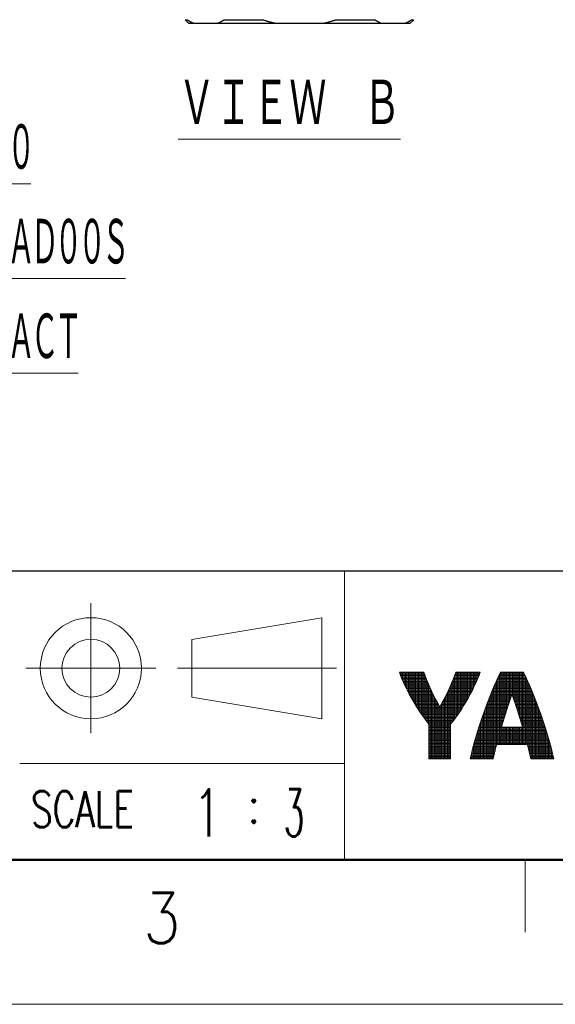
# Model space of a CAD drawing. Header units: millimetres. Extents: x 0 to 1300, y 0 to 891.
# Tile 2 of 132: x 375 to 486, y 0 to 204. Entities that reach past the tile are written whole.
import ezdxf

# ---------------------------------------------------------------- set-up
doc = ezdxf.new("R2010")
doc.units = ezdxf.units.MM
doc.header["$LTSCALE"] = 0.545669
doc.layers.add('NoLayerName_001', color=7, linetype='Continuous')
doc.styles.get("Standard").update_dxf_attribs({"font": 'txt', "bigfont": 'extfont2'})

# ---------------------------------------------------------------- blocks, each defined once
blk = doc.blocks.new('*X149')
at = {"color": 2, "linetype": 'Continuous', "lineweight": 13}
for p, q in [((0, 5.967), (1.699, 5.967)), ((0.012, 5.936), (0.012, 6.001)), ((0.038, 5.867), (1.734, 5.867)), ((0.076, 5.767), (1.769, 5.767)), ((0.112, 5.679), (0.112, 6.001)), ((0.116, 5.667), (1.806, 5.667)), ((0.157, 5.567), (1.844, 5.567)), ((0.2, 5.467), (1.883, 5.467)), ((0.212, 5.441), (0.212, 6.001)), ((0.312, 5.218), (0.312, 6.001)), ((0.412, 5.005), (0.412, 6.001)), ((0.512, 4.803), (0.512, 6.001)), ((0.612, 4.609), (0.612, 6.001)), ((0.712, 4.421), (0.712, 6.001)), ((0.812, 4.239), (0.812, 6.001)), ((0.912, 4.065), (0.912, 6.001)), ((1.012, 3.893), (1.012, 6.001)), ((1.112, 3.728), (1.112, 6.001)), ((1.212, 3.565), (1.212, 6.001)), ((1.312, 3.41), (1.312, 6.001)), ((1.412, 3.255), (1.412, 6.001)), ((1.512, 3.109), (1.512, 6.001)), ((1.612, 2.964), (1.612, 6.001)), ((1.712, 2.824), (1.712, 5.931)), ((1.812, 2.69), (1.812, 5.653)), ((3.692, 5.467), (5.374, 5.467)), ((3.712, 2.622), (3.712, 5.517)), ((3.731, 5.567), (5.417, 5.567)), ((3.769, 5.667), (5.458, 5.667)), ((3.806, 5.767), (5.499, 5.767)), ((3.812, 2.754), (3.812, 5.784)), ((3.841, 5.867), (5.537, 5.867)), ((3.876, 5.967), (5.575, 5.967)), ((3.912, 2.893), (3.912, 6.001)), ((4.012, 3.034), (4.012, 6.001)), ((4.112, 3.18), (4.112, 6.001)), ((4.212, 3.331), (4.212, 6.001)), ((4.312, 3.485), (4.312, 6.001)), ((4.412, 3.643), (4.412, 6.001)), ((4.512, 3.809), (4.512, 6.001)), ((4.612, 3.976), (4.612, 6.001)), ((4.712, 4.149), (4.712, 6.001)), ((4.812, 4.329), (4.812, 6.001)), ((4.912, 4.512), (4.912, 6.001)), ((5.012, 4.703), (5.012, 6.001)), ((5.112, 4.902), (5.112, 6.001)), ((5.212, 5.108), (5.212, 6.001)), ((5.312, 5.324), (5.312, 6.001)), ((5.412, 5.554), (5.412, 6.001)), ((5.512, 5.801), (5.512, 6.001)), ((0.244, 5.367), (1.923, 5.367)), ((0.289, 5.267), (1.964, 5.267)), ((0.335, 5.167), (2.006, 5.167)), ((0.382, 5.067), (2.05, 5.067)), ((0.431, 4.967), (2.093, 4.967)), ((0.48, 4.867), (2.139, 4.867)), ((1.912, 2.558), (1.912, 5.395)), ((2.012, 2.433), (2.012, 5.155)), ((2.112, 0), (2.112, 4.927)), ((3.412, 0), (3.412, 4.816)), ((3.435, 4.867), (5.095, 4.867)), ((3.481, 4.967), (5.144, 4.967)), ((3.512, 0), (3.512, 5.037)), ((3.525, 5.067), (5.193, 5.067)), ((3.568, 5.167), (5.239, 5.167)), ((3.611, 5.267), (5.286, 5.267)), ((3.612, 2.494), (3.612, 5.269)), ((3.652, 5.367), (5.331, 5.367)), ((0.529, 4.767), (2.185, 4.767)), ((0.582, 4.667), (2.232, 4.667)), ((0.634, 4.567), (2.281, 4.567)), ((0.687, 4.467), (2.33, 4.467)), ((0.742, 4.367), (2.38, 4.367)), ((0.796, 4.267), (2.432, 4.267)), ((0.853, 4.167), (2.483, 4.167)), ((2.212, 0), (2.212, 4.71)), ((2.312, 0), (2.312, 4.504)), ((2.412, 0), (2.412, 4.306)), ((2.512, 0), (2.512, 4.113)), ((3.091, 4.167), (4.722, 4.167)), ((3.112, 0), (3.112, 4.207)), ((3.143, 4.267), (4.778, 4.267)), ((3.194, 4.367), (4.833, 4.367)), ((3.212, 0), (3.212, 4.401)), ((3.245, 4.467), (4.888, 4.467)), ((3.294, 4.567), (4.941, 4.567)), ((3.312, 0), (3.312, 4.605)), ((3.342, 4.667), (4.993, 4.667)), ((3.389, 4.767), (5.045, 4.767)), ((0.91, 4.067), (2.537, 4.067)), ((0.968, 3.967), (2.591, 3.967)), ((1.027, 3.867), (2.645, 3.867)), ((1.088, 3.767), (2.702, 3.767)), ((1.148, 3.667), (2.759, 3.667)), ((1.211, 3.567), (4.364, 3.567)), ((1.274, 3.467), (4.3, 3.467)), ((2.612, 0), (2.612, 3.929)), ((2.712, 0), (2.712, 3.75)), ((2.812, 0), (2.812, 3.66)), ((2.816, 3.667), (4.426, 3.667)), ((2.873, 3.767), (4.487, 3.767)), ((2.912, 0), (2.912, 3.836)), ((2.929, 3.867), (4.547, 3.867)), ((2.984, 3.967), (4.607, 3.967)), ((3.012, 0), (3.012, 4.019)), ((3.038, 4.067), (4.664, 4.067)), ((1.339, 3.367), (4.235, 3.367)), ((1.404, 3.267), (4.171, 3.267)), ((1.472, 3.167), (4.103, 3.167)), ((1.54, 3.067), (4.035, 3.067)), ((1.609, 2.967), (3.965, 2.967)), ((1.681, 2.867), (3.894, 2.867)), ((1.753, 2.767), (3.822, 2.767)), ((1.829, 2.667), (3.746, 2.667)), ((1.905, 2.567), (3.67, 2.567)), ((1.984, 2.467), (3.59, 2.467)), ((2.037, 2.367), (3.537, 2.367)), ((2.037, 2.267), (3.537, 2.267)), ((2.037, 2.167), (3.537, 2.167)), ((2.037, 2.067), (3.537, 2.067)), ((2.037, 1.967), (3.537, 1.967)), ((2.037, 1.867), (3.537, 1.867)), ((2.037, 1.767), (3.537, 1.767)), ((2.037, 1.667), (3.537, 1.667)), ((2.037, 1.567), (3.537, 1.567)), ((2.037, 1.467), (3.537, 1.467)), ((2.037, 1.367), (3.537, 1.367)), ((2.037, 1.267), (3.537, 1.267)), ((2.037, 1.167), (3.537, 1.167)), ((2.037, 1.067), (3.537, 1.067)), ((2.037, 0.967), (3.537, 0.967)), ((2.037, 0.867), (3.537, 0.867)), ((2.037, 0.767), (3.537, 0.767)), ((2.037, 0.667), (3.537, 0.667)), ((2.037, 0.567), (3.537, 0.567)), ((2.037, 0.467), (3.537, 0.467)), ((2.037, 0.367), (3.537, 0.367)), ((2.037, 0.267), (3.537, 0.267)), ((2.037, 0.167), (3.537, 0.167)), ((2.037, 0.067), (3.537, 0.067))]:
    blk.add_line(p, q, dxfattribs=at)
blk = doc.blocks.new('*X154')
at = {"color": 2, "linetype": 'Continuous', "lineweight": 13}
for p, q in [((1.831, 5.466), (3.937, 5.466)), ((1.877, 5.566), (3.891, 5.566)), ((1.909, 1), (1.909, 5.634)), ((1.924, 5.666), (3.844, 5.666)), ((1.971, 5.766), (3.797, 5.766)), ((2.009, 1), (2.009, 5.844)), ((2.019, 5.866), (3.749, 5.866)), ((2.068, 5.966), (3.7, 5.966)), ((2.109, 1), (2.109, 6)), ((2.209, 2.39), (2.209, 6)), ((2.309, 2.726), (2.309, 6)), ((2.409, 3.052), (2.409, 6)), ((2.509, 3.369), (2.509, 6)), ((2.609, 3.678), (2.609, 6)), ((2.709, 3.978), (2.709, 6)), ((2.809, 4.269), (2.809, 6)), ((2.909, 4.414), (2.909, 6)), ((3.009, 4.126), (3.009, 6)), ((3.109, 3.83), (3.109, 6)), ((3.209, 3.526), (3.209, 6)), ((3.309, 3.214), (3.309, 6)), ((3.409, 2.892), (3.409, 6)), ((3.509, 2.562), (3.509, 6)), ((3.609, 2.222), (3.609, 6)), ((3.709, 1), (3.709, 5.949)), ((3.809, 1), (3.809, 5.743)), ((3.909, 1), (3.909, 5.527)), ((1.571, 4.866), (4.197, 4.866)), ((1.609, 0.106), (1.609, 4.956)), ((1.613, 4.966), (4.155, 4.966)), ((1.655, 5.066), (4.113, 5.066)), ((1.699, 5.166), (4.069, 5.166)), ((1.709, 0.532), (1.709, 5.189)), ((1.742, 5.266), (4.026, 5.266)), ((1.786, 5.366), (3.982, 5.366)), ((1.809, 0.936), (1.809, 5.417)), ((4.009, 0.738), (4.009, 5.305)), ((4.109, 0.327), (4.109, 5.077)), ((4.209, 0), (4.209, 4.838)), ((1.29, 4.166), (2.773, 4.166)), ((1.309, 0), (1.309, 4.216)), ((1.328, 4.266), (2.808, 4.266)), ((1.368, 4.366), (2.843, 4.366)), ((1.408, 4.466), (2.878, 4.466)), ((1.409, 0), (1.409, 4.468)), ((1.448, 4.566), (4.32, 4.566)), ((1.488, 4.666), (4.28, 4.666)), ((1.509, 0), (1.509, 4.717)), ((1.529, 4.766), (4.239, 4.766)), ((2.89, 4.466), (4.36, 4.466)), ((2.925, 4.366), (4.4, 4.366)), ((2.96, 4.266), (4.44, 4.266)), ((2.995, 4.166), (4.478, 4.166)), ((4.309, 0), (4.309, 4.596)), ((4.409, 0), (4.409, 4.345)), ((1.009, 0), (1.009, 3.412)), ((1.028, 3.466), (2.54, 3.466)), ((1.065, 3.566), (2.572, 3.566)), ((1.101, 3.666), (2.605, 3.666)), ((1.109, 0), (1.109, 3.686)), ((1.138, 3.766), (2.638, 3.766)), ((1.175, 3.866), (2.671, 3.866)), ((1.209, 0), (1.209, 3.954)), ((1.213, 3.966), (2.705, 3.966)), ((1.251, 4.066), (2.739, 4.066)), ((3.029, 4.066), (4.516, 4.066)), ((3.063, 3.966), (4.555, 3.966)), ((3.097, 3.866), (4.593, 3.866)), ((3.13, 3.766), (4.63, 3.766)), ((3.163, 3.666), (4.667, 3.666)), ((3.196, 3.566), (4.703, 3.566)), ((3.228, 3.466), (4.74, 3.466)), ((4.509, 0), (4.509, 4.087)), ((4.609, 0), (4.609, 3.825)), ((4.709, 0), (4.709, 3.552)), ((0.784, 2.766), (2.321, 2.766)), ((0.809, 0), (0.809, 2.839)), ((0.818, 2.866), (2.351, 2.866)), ((0.852, 2.966), (2.382, 2.966)), ((0.886, 3.066), (2.413, 3.066)), ((0.909, 0), (0.909, 3.131)), ((0.921, 3.166), (2.444, 3.166)), ((0.956, 3.266), (2.476, 3.266)), ((0.992, 3.366), (2.508, 3.366)), ((3.26, 3.366), (4.776, 3.366)), ((3.292, 3.266), (4.812, 3.266)), ((3.324, 3.166), (4.847, 3.166)), ((3.355, 3.066), (4.882, 3.066)), ((3.386, 2.966), (4.916, 2.966)), ((3.417, 2.866), (4.95, 2.866)), ((3.447, 2.766), (4.984, 2.766)), ((4.809, 0), (4.809, 3.275)), ((4.909, 0), (4.909, 2.988)), ((0.555, 2.066), (5.213, 2.066)), ((0.587, 2.166), (5.181, 2.166)), ((0.609, 0), (0.609, 2.234)), ((0.619, 2.266), (2.172, 2.266)), ((0.652, 2.366), (2.202, 2.366)), ((0.684, 2.466), (2.231, 2.466)), ((0.709, 0), (0.709, 2.542)), ((0.716, 2.566), (2.261, 2.566)), ((0.75, 2.666), (2.291, 2.666)), ((2.209, 1), (2.209, 2.2)), ((2.309, 1), (2.309, 2.2)), ((2.409, 1), (2.409, 2.2)), ((2.509, 1), (2.509, 2.2)), ((2.609, 1), (2.609, 2.2)), ((2.709, 1), (2.709, 2.2)), ((2.809, 1), (2.809, 2.2)), ((2.909, 1), (2.909, 2.2)), ((3.009, 1), (3.009, 2.2)), ((3.109, 1), (3.109, 2.2)), ((3.209, 1), (3.209, 2.2)), ((3.309, 1), (3.309, 2.2)), ((3.409, 1), (3.409, 2.2)), ((3.477, 2.666), (5.018, 2.666)), ((3.507, 2.566), (5.051, 2.566)), ((3.509, 1), (3.509, 2.2)), ((3.537, 2.466), (5.084, 2.466)), ((3.566, 2.366), (5.116, 2.366)), ((3.595, 2.266), (5.149, 2.266)), ((3.609, 1), (3.609, 2.2)), ((5.009, 0), (5.009, 2.694)), ((5.109, 0), (5.109, 2.39)), ((5.209, 0), (5.209, 2.08)), ((0.344, 1.366), (5.424, 1.366)), ((0.373, 1.466), (5.395, 1.466)), ((0.402, 1.566), (5.366, 1.566)), ((0.409, 0), (0.409, 1.588)), ((0.432, 1.666), (5.336, 1.666)), ((0.463, 1.766), (5.305, 1.766)), ((0.493, 1.866), (5.274, 1.866)), ((0.509, 0), (0.509, 1.915)), ((0.524, 1.966), (5.244, 1.966)), ((5.309, 0), (5.309, 1.756)), ((5.409, 0), (5.409, 1.42)), ((0.176, 0.766), (1.766, 0.766)), ((0.203, 0.866), (1.791, 0.866)), ((0.209, 0), (0.209, 0.886)), ((0.231, 0.966), (1.816, 0.966)), ((0.258, 1.066), (5.51, 1.066)), ((0.286, 1.166), (5.482, 1.166)), ((0.309, 0), (0.309, 1.246)), ((0.314, 1.266), (5.453, 1.266)), ((3.951, 0.966), (5.537, 0.966)), ((3.977, 0.866), (5.565, 0.866)), ((4.002, 0.766), (5.592, 0.766)), ((5.509, 0), (5.509, 1.07)), ((5.609, 0), (5.609, 0.704)), ((0, 0.066), (1.599, 0.066)), ((0.009, 0), (0.009, 0.102)), ((0.024, 0.166), (1.622, 0.166)), ((0.048, 0.266), (1.645, 0.266)), ((0.072, 0.366), (1.669, 0.366)), ((0.098, 0.466), (1.692, 0.466)), ((0.109, 0), (0.109, 0.507)), ((0.124, 0.566), (1.717, 0.566)), ((0.15, 0.666), (1.742, 0.666)), ((4.026, 0.666), (5.618, 0.666)), ((4.051, 0.566), (5.644, 0.566)), ((4.075, 0.466), (5.67, 0.466)), ((4.099, 0.366), (5.696, 0.366)), ((4.122, 0.266), (5.72, 0.266)), ((4.146, 0.166), (5.744, 0.166)), ((4.169, 0.066), (5.768, 0.066)), ((5.709, 0), (5.709, 0.313))]:
    blk.add_line(p, q, dxfattribs=at)
blk = doc.blocks.new('JZB_0004')
at = {"layer": 'NoLayerName_001', "color": 3, "lineweight": 13, "char_height": 3.27, "attachment_point": 5}
for s, insert in [('\\A1;\\W0.7500;1', (0.818, 1.635)), ('\\A1;\\W0.5000;3', (6.818, 1.635))]:
    blk.add_mtext(s, dxfattribs=dict(at, insert=insert))

msp = doc.modelspace()

# ---------------------------------------------------------------- linework, layer by layer
at = {"layer": 'NoLayerName_001', "color": 7, "linetype": 'Continuous', "lineweight": 25}
for p, q in [((410.0971, 203.6827), (409.3471, 204.4327)), ((456.1471, 203.6827), (456.8971, 204.4327)), ((409.3471, 204.4327), (409.7959, 204.4327)), ((410.0972, 203.6827), (456.1469, 203.6827)), ((417.4771, 204.4327), (425.4409, 204.4327)), ((440.8033, 204.4327), (448.7671, 204.4327)), ((456.4482, 204.4327), (456.8971, 204.4327)), ((75, 90), (1230, 90))]:
    msp.add_line(p, q, dxfattribs=at)
at = {"layer": 'NoLayerName_001', "color": 2, "linetype": 'Continuous', "lineweight": 13}
for p, q in [((442.5, 90), (442.5, 30)), ((389.7901, 83.2833), (389.7901, 56.2833)), ((437.7961, 80.2731), (410.7961, 75.7731)), ((437.7961, 59.2731), (437.7961, 80.2731)), ((410.7961, 75.7731), (410.7961, 63.7731)), ((376.3051, 69.7731), (403.3051, 69.7731)), ((407.7961, 69.7731), (440.7961, 69.7731)), ((453.8761, 68.9495), (454.126, 68.2855)), ((458.9766, 68.9495), (453.8761, 68.9495)), ((454.126, 68.2855), (454.4135, 67.5803)), ((454.4135, 67.5803), (454.7391, 66.8362)), ((459.2317, 68.2168), (458.9766, 68.9495)), ((459.5177, 67.4582), (459.2317, 68.2168)), ((465.3212, 68.2186), (465.0358, 67.4616)), ((465.5756, 68.9495), (465.3212, 68.2186)), ((470.6756, 68.9495), (465.5756, 68.9495)), ((469.8125, 66.8359), (470.1381, 67.5801)), ((470.1381, 67.5801), (470.4257, 68.2854)), ((470.4257, 68.2854), (470.6756, 68.9495)), ((474.4679, 68.1086), (474.0304, 67.1583)), ((474.8766, 68.9495), (474.4679, 68.1086)), ((479.6752, 68.9495), (474.8766, 68.9495)), ((480.0838, 68.1085), (479.6752, 68.9495)), ((480.5214, 67.1581), (480.0838, 68.1085)), ((454.7391, 66.8362), (455.1026, 66.057)), ((455.1026, 66.057), (455.5027, 65.2478)), ((459.8348, 66.6759), (459.5177, 67.4582)), ((460.1827, 65.8726), (459.8348, 66.6759)), ((460.5608, 65.0517), (460.1827, 65.8726)), ((464.3718, 65.8782), (463.9939, 65.0576)), ((464.7193, 66.6806), (464.3718, 65.8782)), ((465.0358, 67.4616), (464.7193, 66.6806)), ((469.0489, 65.2473), (469.449, 66.0565)), ((469.449, 66.0565), (469.8125, 66.8359)), ((473.5669, 66.0998), (473.0819, 64.9378)), ((474.0304, 67.1583), (473.5669, 66.0998)), ((480.9848, 66.0993), (480.5214, 67.1581)), ((481.4698, 64.9371), (480.9848, 66.0993)), ((410.7961, 63.7731), (437.7961, 59.2731)), ((455.5027, 65.2478), (455.9369, 64.416)), ((455.9369, 64.416), (456.4013, 63.5707)), ((456.4013, 63.5707), (456.8903, 62.7231)), ((460.9679, 64.2171), (460.5608, 65.0517)), ((461.4023, 63.3737), (460.9679, 64.2171)), ((463.152, 63.3788), (462.6918, 62.5303)), ((463.5868, 64.223), (463.152, 63.3788)), ((463.9939, 65.0576), (463.5868, 64.223)), ((467.6613, 62.7227), (468.1503, 63.5702)), ((468.1503, 63.5702), (468.6147, 64.4155)), ((468.6147, 64.4155), (469.0489, 65.2473)), ((472.5813, 63.6817), (472.0721, 62.3458)), ((473.0819, 64.9378), (472.5813, 63.6817)), ((476.7386, 62.8517), (477.0093, 63.6429)), ((477.0093, 63.6429), (477.2755, 64.4009)), ((477.2755, 64.4009), (477.5405, 63.6466)), ((477.5405, 63.6466), (477.8102, 62.8587)), ((481.9705, 63.6808), (481.4698, 64.9371)), ((482.4797, 62.3444), (481.9705, 63.6808)), ((456.8903, 62.7231), (457.397, 61.8859)), ((457.397, 61.8859), (457.6317, 61.5113)), ((457.6317, 61.5113), (458.1457, 60.7187)), ((461.8619, 62.5266), (461.4023, 63.3737)), ((462.2759, 61.7982), (461.8619, 62.5266)), ((462.6918, 62.5303), (462.2759, 61.7982)), ((466.4053, 60.7173), (466.9191, 61.5096)), ((466.9191, 61.5096), (467.1547, 61.8856)), ((467.1547, 61.8856), (467.6613, 62.7227)), ((472.0721, 62.3458), (471.5627, 60.9483)), ((476.1889, 61.1817), (476.4646, 62.03)), ((476.4646, 62.03), (476.7386, 62.8517)), ((477.8102, 62.8587), (478.0833, 62.04)), ((478.0833, 62.04), (478.3583, 61.1941)), ((482.9892, 60.9465), (482.4797, 62.3444)), ((458.1457, 60.7187), (458.6505, 59.9772)), ((458.6505, 59.9772), (459.1369, 59.2972)), ((459.1369, 59.2972), (459.5974, 58.6866)), ((464.9541, 58.6863), (465.4145, 59.2966)), ((465.4145, 59.2966), (465.9007, 59.9761)), ((465.9007, 59.9761), (466.4053, 60.7173)), ((471.301, 60.2052), (470.8102, 58.7624)), ((471.5627, 60.9483), (471.301, 60.2052)), ((475.3682, 58.5245), (475.6388, 59.4234)), ((475.6388, 59.4234), (475.913, 60.3111)), ((475.913, 60.3111), (476.1889, 61.1817)), ((478.3583, 61.1941), (478.6337, 60.3251)), ((478.6337, 60.3251), (478.9077, 59.4382)), ((478.9077, 59.4382), (479.1785, 58.5389)), ((483.2488, 60.2096), (482.9892, 60.9465)), ((483.7398, 58.7663), (483.2488, 60.2096)), ((459.5974, 58.6866), (460.0262, 58.1495)), ((460.0262, 58.1498), (460.0262, 50.947)), ((464.5256, 58.1495), (464.9541, 58.6863)), ((464.5256, 50.947), (464.5256, 58.1495)), ((470.3449, 57.3286), (469.9117, 55.9258)), ((470.8102, 58.7624), (470.3449, 57.3286)), ((475.0828, 57.5501), (475.1032, 57.6207)), ((479.4681, 57.5501), (475.0828, 57.5501)), ((475.1032, 57.6207), (475.3682, 58.5245)), ((479.1785, 58.5389), (479.444, 57.6336)), ((479.444, 57.6336), (479.4681, 57.5501)), ((484.2053, 57.3319), (483.7398, 58.7663)), ((484.6387, 55.9284), (484.2053, 57.3319)), ((469.9117, 55.9258), (469.5157, 54.5732)), ((485.0349, 54.5751), (484.6387, 55.9284)), ((469.1602, 53.2859), (468.8468, 52.0756)), ((469.5157, 54.5732), (469.1602, 53.2859)), ((473.6704, 52.2261), (474.0178, 53.634)), ((474.0178, 53.634), (474.0985, 53.9499)), ((474.0985, 53.9499), (480.4524, 53.9499)), ((480.4524, 53.9499), (480.5506, 53.5652)), ((480.5506, 53.5652), (480.8939, 52.1715)), ((485.3908, 53.2872), (485.0349, 54.5751)), ((485.7044, 52.0762), (485.3908, 53.2872)), ((468.8468, 52.0756), (468.576, 50.9499)), ((473.3759, 50.9499), (473.6704, 52.2261)), ((480.8939, 52.1715), (481.1755, 50.9499)), ((485.9754, 50.9499), (485.7044, 52.0762)), ((442.5, 50.0001), (375, 50.0001)), ((460.0262, 50.947), (464.5257, 50.947)), ((468.576, 50.9499), (473.3759, 50.9499)), ((481.1755, 50.9499), (485.9754, 50.9499)), ((480, 30), (480, 15))]:
    msp.add_line(p, q, dxfattribs=at)
at = {"layer": 'NoLayerName_001', "color": 7, "linetype": 'Continuous', "lineweight": 50}
msp.add_line((1230, 30), (75, 30), dxfattribs=at)
at = {"layer": 'NoLayerName_001', "color": 7, "linetype": 'Continuous', "lineweight": 13}
msp.add_line((1260, 0), (0, 0), dxfattribs=at)
at = {"layer": 'NoLayerName_001', "color": 2, "linetype": 'Continuous', "lineweight": 13}
for radius in [10.5, 6]:
    msp.add_circle((389.7901, 69.7731), radius, dxfattribs=at)
at = {"layer": 'NoLayerName_001', "color": 7, "linetype": 'Continuous', "lineweight": 25}
for points, knots in [([(416.0809, 203.6827), (416.1052, 203.6932), (416.1538, 203.7139), (416.2263, 203.7461), (416.2985, 203.7789), (416.3704, 203.8124), (416.442, 203.8466), (416.5132, 203.8815), (416.5841, 203.9171), (416.6547, 203.9533), (416.725, 203.9901), (416.795, 204.0275), (416.8647, 204.0656), (416.934, 204.1042), (417.003, 204.1434), (417.0717, 204.1831), (417.1401, 204.2234), (417.2081, 204.2643), (417.2759, 204.3056), (417.3433, 204.3475), (417.4104, 204.3898), (417.4548, 204.4184), (417.4771, 204.4327)], [0, 0, 0, 0, 0.07930132, 0.15860458, 0.23791198, 0.31722534, 0.39654603, 0.47587495, 0.55521232, 0.63455794, 0.71391129, 0.79327148, 0.87263732, 0.95200729, 1.03137954, 1.11075194, 1.19012204, 1.26948711, 1.34884414, 1.42818984, 1.50752063, 1.58683271, 1.58683271, 1.58683271, 1.58683271]), ([(438.0109, 203.6827), (438.0737, 203.6963), (438.1994, 203.7231), (438.3875, 203.7654), (438.5753, 203.8089), (438.7629, 203.8538), (438.9501, 203.9), (439.137, 203.9476), (439.3236, 203.9965), (439.5098, 204.0467), (439.6957, 204.0981), (439.8813, 204.1508), (440.0664, 204.2048), (440.2512, 204.2599), (440.4357, 204.3163), (440.6197, 204.3737), (440.7421, 204.4131), (440.8033, 204.4327)], [0, 0, 0, 0, 0.19276954, 0.38556485, 0.5783834, 0.77122231, 0.96407832, 1.15694786, 1.34982697, 1.5427114, 1.73559652, 1.92847743, 2.12134886, 2.31420527, 2.50704081, 2.6998493, 2.89262431, 2.89262431, 2.89262431, 2.89262431]), ([(455.0521, 203.6827), (455.0763, 203.6932), (455.125, 203.7139), (455.1975, 203.7461), (455.2697, 203.7789), (455.3415, 203.8124), (455.4131, 203.8466), (455.4843, 203.8815), (455.5553, 203.9171), (455.6259, 203.9533), (455.6962, 203.9901), (455.7662, 204.0275), (455.8358, 204.0656), (455.9051, 204.1042), (455.9742, 204.1434), (456.0429, 204.1831), (456.1112, 204.2234), (456.1793, 204.2643), (456.247, 204.3056), (456.3144, 204.3475), (456.3815, 204.3898), (456.426, 204.4184), (456.4482, 204.4327)], [0, 0, 0, 0, 0.07930132, 0.15860458, 0.23791198, 0.31722534, 0.39654603, 0.47587495, 0.55521232, 0.63455794, 0.71391129, 0.79327148, 0.87263732, 0.95200729, 1.03137954, 1.11075194, 1.19012204, 1.26948711, 1.34884414, 1.42818984, 1.50752063, 1.58683271, 1.58683271, 1.58683271, 1.58683271]), ([(409.7959, 204.4327), (409.8182, 204.4184), (409.8626, 204.3898), (409.9297, 204.3475), (409.997, 204.3057), (410.0647, 204.2644), (410.1328, 204.2236), (410.2011, 204.1833), (410.2698, 204.1435), (410.3388, 204.1043), (410.4081, 204.0657), (410.4778, 204.0276), (410.5478, 203.9902), (410.6181, 203.9533), (410.6887, 203.9171), (410.7597, 203.8816), (410.831, 203.8467), (410.9026, 203.8124), (410.9745, 203.7789), (411.0467, 203.7461), (411.1192, 203.7139), (411.1678, 203.6932), (411.1921, 203.6827)], [0, 0, 0, 0, 0.07929368, 0.1585854, 0.23788037, 0.31718406, 0.39650217, 0.47583947, 0.55519391, 0.63456115, 0.71393718, 0.79331828, 0.87270105, 0.95208244, 1.03145971, 1.1108305, 1.19019277, 1.26954488, 1.34888554, 1.42821386, 1.50752934, 1.58683189, 1.58683189, 1.58683189, 1.58683189]), ([(425.4409, 204.4327), (425.5021, 204.4131), (425.6244, 204.3737), (425.8085, 204.3163), (425.9929, 204.2599), (426.1777, 204.2048), (426.3629, 204.1508), (426.5484, 204.0981), (426.7343, 204.0467), (426.9206, 203.9965), (427.1071, 203.9476), (427.2941, 203.9), (427.4813, 203.8538), (427.6688, 203.8089), (427.8567, 203.7654), (428.0448, 203.7231), (428.1705, 203.6963), (428.2333, 203.6827)], [0, 0, 0, 0, 0.19277501, 0.38558351, 0.57841904, 0.77127545, 0.96414689, 1.15702779, 1.34991292, 1.54279734, 1.73567645, 1.92854599, 2.12140201, 2.31424091, 2.50705946, 2.69985477, 2.89262431, 2.89262431, 2.89262431, 2.89262431]), ([(448.7671, 204.4327), (448.7893, 204.4184), (448.8337, 204.3898), (448.9008, 204.3475), (448.9682, 204.3057), (449.0359, 204.2644), (449.1039, 204.2236), (449.1722, 204.1833), (449.2409, 204.1435), (449.3099, 204.1043), (449.3793, 204.0657), (449.4489, 204.0276), (449.5189, 203.9902), (449.5892, 203.9533), (449.6599, 203.9171), (449.7308, 203.8816), (449.8021, 203.8467), (449.8737, 203.8124), (449.9456, 203.7789), (450.0178, 203.7461), (450.0903, 203.7139), (450.139, 203.6932), (450.1632, 203.6827)], [0, 0, 0, 0, 0.07929368, 0.1585854, 0.23788037, 0.31718406, 0.39650217, 0.47583947, 0.55519391, 0.63456115, 0.71393718, 0.79331828, 0.87270105, 0.95208244, 1.03145971, 1.1108305, 1.19019277, 1.26954488, 1.34888554, 1.42821386, 1.50752934, 1.58683189, 1.58683189, 1.58683189, 1.58683189])]:
    msp.add_open_spline(points, degree=3, knots=knots, dxfattribs=at)

# ---------------------------------------------------------------- block references
at = {"layer": 'NoLayerName_001', "xscale": 3, "yscale": 3, "zscale": 3}
for name, p in [('JZB_0004', (411.5475, 34.845)), ('*X149', (453.9139, 50.947)), ('*X154', (468.6239, 50.9499))]:
    msp.add_blockref(name, p, dxfattribs=at)

# ---------------------------------------------------------------- texts
at = {"layer": 'NoLayerName_001', "color": 3, "lineweight": 13, "insert": (407.9221, 181.7433), "char_height": 10.5, "attachment_point": 7}
msp.add_mtext('\\A1;\\W0.6667;\\LＶＩＥＷ\u3000Ｂ\\l', dxfattribs=at)
at = {"layer": 'NoLayerName_001', "color": 3, "lineweight": 13, "insert": (284.0732, 133.168), "char_height": 10.5, "attachment_point": 7, "line_spacing_factor": 1.122857}
msp.add_mtext('\\A1;\\W0.5000;\\T0.8333;\\LＲＥＣＥＰＴＡＣＬＥ\u3000ＳＩＺＥ：Ｍ４０\\l\\P\\LＨＯＵＳＩＮＧ：ＳＭ－５ＥＰＷＮ８ＡＡＤ００Ｓ\\l\\P\\LＭＡＫＥＲ：ＰＨＯＥＮＩＸ\u3000ＣＯＮＴＡＣＴ\\l', dxfattribs=at)
at = {"layer": 'NoLayerName_001', "color": 2, "lineweight": 13, "attachment_point": 7}
for s, insert, char_height in [('\\A1;\\W0.7000;SCALE', (377.3673, 36.7549), 7.5), ('\\A1;\\W0.8600;:', (422.25, 37.6197), 7.5), ('\\A1;\\W0.8600;3', (400.6628, 12.6782), 10.5)]:
    msp.add_mtext(s, dxfattribs=dict(at, insert=insert, char_height=char_height))

doc.saveas('drawing.dxf')
